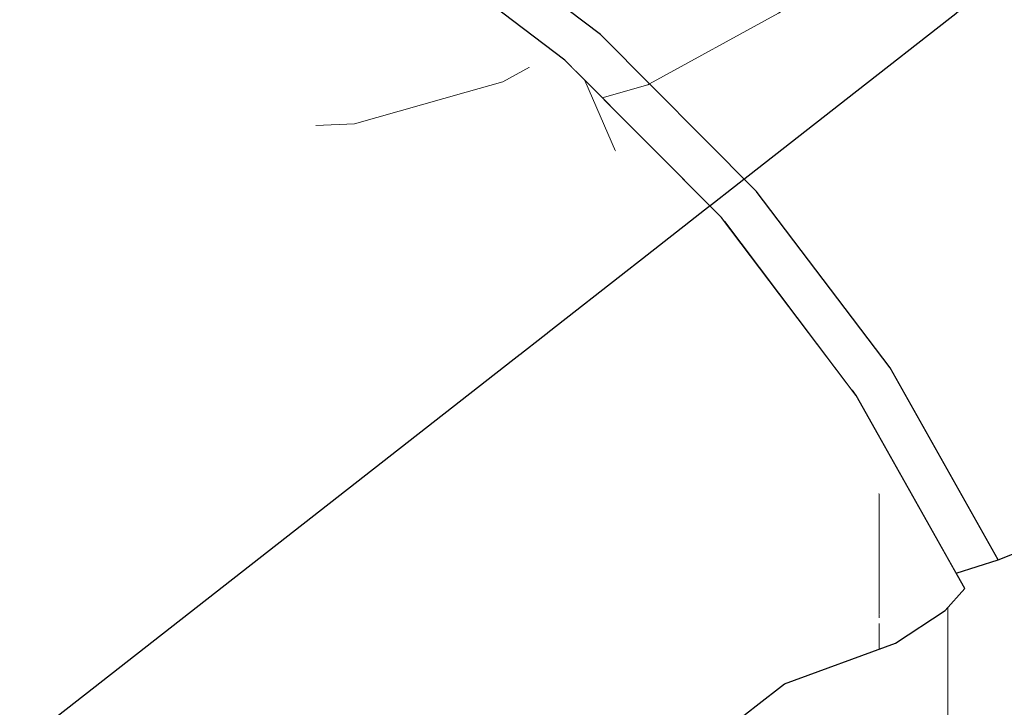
# Model space of a CAD drawing. Header units: millimetres. Extents: x -36478 to 31050, y -14815 to 11827.
# Tile 81 of 256: x -18467 to -18377, y 7654 to 7717. Entities that reach past the tile are written whole.
import ezdxf

# ---------------------------------------------------------------- set-up
doc = ezdxf.new("R2010")
doc.units = ezdxf.units.MM
doc.header["$MEASUREMENT"] = 0
doc.linetypes.add('Wipeout_Contour', pattern=[1000, 0, -1000])
for name, color, linetype in [('Nové_Konstrukce - krov', 7, 'Continuous'), ('Nové_Konstrukce - střechy a skořepiny', 7, 'Continuous'), ('Nové_Výplně - Povrchové', 7, 'Continuous')]:
    doc.layers.add(name, color=color, linetype=linetype)

# ---------------------------------------------------------------- blocks, each defined once
blk = doc.blocks.new('*X13')
at = {"layer": 'Nové_Výplně - Povrchové', "color": 21, "linetype": 'Continuous', "lineweight": 20, "true_color": 0xffaaaa}
for p, q in [((-18381.724, 7717.181), (-18381.724, 7714.899)), ((-18381.724, 7714.672), (-18381.724, 7651.795)), ((-18388.392, 7684.451), (-18381.724, 7690.141)), ((-18357.706, 7690.141), (-18381.724, 7690.141)), ((-18397.702, 7679.586), (-18388.392, 7684.451)), ((-18409.179, 7675.793), (-18397.702, 7679.586)), ((-18422.238, 7673.265), (-18409.179, 7675.793)), ((-18436.214, 7672.132), (-18422.238, 7673.265)), ((-18439.245, 7672.201), (-18436.214, 7672.132))]:
    blk.add_line(p, q, dxfattribs=at)
blk = doc.blocks.new('výplň_6_1', base_point=(0, 0))
at = {"layer": 'Nové_Výplně - Povrchové', "color": 21, "linetype": 'Continuous', "lineweight": 20, "true_color": 0xffaaaa}
blk.add_blockref('*X13', (0, 0), dxfattribs=at)
blk = doc.blocks.new('výplň_2560_1', base_point=(0, 0))
at = {"color": 254, "linetype": 'Wipeout_Contour', "lineweight": 0, "ltscale": 99617.523408}
blk.add_wipeout([(-18387.018, 7685.147), (-18390.532, 7683.104), (-18390.157, 7682.608), (-18380.951, 7666.256), (-18377.072, 7667.481)], dxfattribs=at).dxf.layer = 'Nové_Výplně - Povrchové'
blk = doc.blocks.new('*X5129')
at = {"layer": 'Nové_Výplně - Povrchové', "color": 21, "linetype": 'Continuous', "lineweight": 20, "true_color": 0xffaaaa}
blk.add_line((-18374.704, 7689.816), (-18374.704, 7668.434), dxfattribs=at)
blk = doc.blocks.new('výplň_2564_1', base_point=(0, 0))
at = {"color": 254, "linetype": 'Wipeout_Contour', "lineweight": 0, "ltscale": 79664.92214}
blk.add_wipeout([(-18387.018, 7685.147), (-18377.072, 7667.481), (-18364.889, 7672.383), (-18375.949, 7692.029)], dxfattribs=at).dxf.layer = 'Nové_Výplně - Povrchové'
at = {"layer": 'Nové_Výplně - Povrchové', "color": 21, "linetype": 'Continuous', "lineweight": 20, "true_color": 0xffaaaa}
blk.add_blockref('*X5129', (0, 0), dxfattribs=at)
blk = doc.blocks.new('*X5133')
at = {"layer": 'Nové_Výplně - Povrchové', "color": 21, "linetype": 'Continuous', "lineweight": 20, "true_color": 0xffaaaa}
blk.add_line((-18374.704, 7722.593), (-18374.704, 7709.548), dxfattribs=at)
blk = doc.blocks.new('výplň_2566_1', base_point=(0, 0))
at = {"color": 254, "linetype": 'Wipeout_Contour', "lineweight": 0, "ltscale": 79690.718126}
blk.add_wipeout([(-18380.836, 7717.647), (-18366.36, 7698.529), (-18358.959, 7703.982), (-18373.678, 7723.42)], dxfattribs=at).dxf.layer = 'Nové_Výplně - Povrchové'
at = {"layer": 'Nové_Výplně - Povrchové', "color": 21, "linetype": 'Continuous', "lineweight": 20, "true_color": 0xffaaaa}
blk.add_blockref('*X5133', (0, 0), dxfattribs=at)
blk = doc.blocks.new('výplň_2601_1', base_point=(0, 0))
at = {"color": 254, "linetype": 'Wipeout_Contour', "lineweight": 0, "ltscale": 79753.260334}
blk.add_wipeout([(-18399.346, 7701.428), (-18402.308, 7698.656), (-18390.532, 7683.104), (-18387.018, 7685.147)], dxfattribs=at).dxf.layer = 'Nové_Výplně - Povrchové'
blk = doc.blocks.new('*X5205')
at = {"layer": 'Nové_Výplně - Povrchové', "color": 21, "linetype": 'Continuous', "lineweight": 20, "true_color": 0xffaaaa}
blk.add_line((-18374.704, 7709.548), (-18374.704, 7692.873), dxfattribs=at)
blk = doc.blocks.new('výplň_2602_1', base_point=(0, 0))
at = {"color": 254, "linetype": 'Wipeout_Contour', "lineweight": 0, "ltscale": 79711.330701}
blk.add_wipeout([(-18375.949, 7692.029), (-18366.36, 7698.529), (-18380.836, 7717.647), (-18389.66, 7710.134)], dxfattribs=at).dxf.layer = 'Nové_Výplně - Povrchové'
at = {"layer": 'Nové_Výplně - Povrchové', "color": 21, "linetype": 'Continuous', "lineweight": 20, "true_color": 0xffaaaa}
blk.add_blockref('*X5205', (0, 0), dxfattribs=at)
blk = doc.blocks.new('výplň_2603_1', base_point=(0, 0))
at = {"color": 254, "linetype": 'Wipeout_Contour', "lineweight": 0, "ltscale": 79735.982724}
blk.add_wipeout([(-18387.018, 7685.147), (-18375.949, 7692.029), (-18389.66, 7710.134), (-18399.346, 7701.428)], dxfattribs=at).dxf.layer = 'Nové_Výplně - Povrchové'
blk = doc.blocks.new('*X5209')
at = {"layer": 'Nové_Výplně - Povrchové', "color": 21, "linetype": 'Continuous', "lineweight": 20, "true_color": 0xffaaaa}
for p, q in [((-18409.34, 7711.206), (-18413.539, 7710.017)), ((-18409.172, 7711.298), (-18409.34, 7711.206))]:
    blk.add_line(p, q, dxfattribs=at)
blk = doc.blocks.new('výplň_2604_1', base_point=(0, 0))
at = {"color": 254, "linetype": 'Wipeout_Contour', "lineweight": 0, "ltscale": 99772.746549}
blk.add_wipeout([(-18413.683, 7715.83), (-18415.97, 7712.46), (-18402.563, 7698.992), (-18402.308, 7698.656), (-18399.346, 7701.428)], dxfattribs=at).dxf.layer = 'Nové_Výplně - Povrchové'
at = {"layer": 'Nové_Výplně - Povrchové', "color": 21, "linetype": 'Continuous', "lineweight": 20, "true_color": 0xffaaaa}
blk.add_blockref('*X5209', (0, 0), dxfattribs=at)
blk = doc.blocks.new('výplň_2605_1', base_point=(0, 0))
at = {"color": 254, "linetype": 'Wipeout_Contour', "lineweight": 0, "ltscale": 99866.226247}
blk.add_wipeout([(-18429.592, 7727.914), (-18431.098, 7724.201), (-18416.991, 7713.485), (-18415.97, 7712.46), (-18413.683, 7715.83)], dxfattribs=at).dxf.layer = 'Nové_Výplně - Povrchové'
blk = doc.blocks.new('*X5213')
at = {"layer": 'Nové_Výplně - Povrchové', "color": 21, "linetype": 'Continuous', "lineweight": 20, "true_color": 0xffaaaa}
blk.add_line((-18397.305, 7717.814), (-18409.172, 7711.298), dxfattribs=at)
blk = doc.blocks.new('výplň_2606_1', base_point=(0, 0))
at = {"color": 254, "linetype": 'Wipeout_Contour', "lineweight": 0, "ltscale": 79812.960081}
blk.add_wipeout([(-18399.346, 7701.428), (-18389.66, 7710.134), (-18405.603, 7726.149), (-18413.683, 7715.83)], dxfattribs=at).dxf.layer = 'Nové_Výplně - Povrchové'
at = {"layer": 'Nové_Výplně - Povrchové', "color": 21, "linetype": 'Continuous', "lineweight": 20, "true_color": 0xffaaaa}
blk.add_blockref('*X5213', (0, 0), dxfattribs=at)
blk = doc.blocks.new('*X5217')
at = {"layer": 'Nové_Výplně - Povrchové', "color": 21, "linetype": 'Continuous', "lineweight": 20, "true_color": 0xffaaaa}
for p, q in [((-18388.434, 7725.279), (-18389.863, 7723.818)), ((-18389.863, 7723.818), (-18393.275, 7720.801)), ((-18393.275, 7720.801), (-18396.897, 7718.039)), ((-18396.897, 7718.039), (-18397.305, 7717.814))]:
    blk.add_line(p, q, dxfattribs=at)
blk = doc.blocks.new('výplň_2608_1', base_point=(0, 0))
at = {"color": 254, "linetype": 'Wipeout_Contour', "lineweight": 0, "ltscale": 79794.682328}
blk.add_wipeout([(-18389.66, 7710.134), (-18380.836, 7717.647), (-18397.67, 7734.557), (-18405.603, 7726.149)], dxfattribs=at).dxf.layer = 'Nové_Výplně - Povrchové'
at = {"layer": 'Nové_Výplně - Povrchové', "color": 21, "linetype": 'Continuous', "lineweight": 20, "true_color": 0xffaaaa}
blk.add_blockref('*X5217', (0, 0), dxfattribs=at)
blk = doc.blocks.new('výplň_2609_1', base_point=(0, 0))
at = {"color": 254, "linetype": 'Wipeout_Contour', "lineweight": 0, "ltscale": 79893.500032}
blk.add_wipeout([(-18423.295, 7739.588), (-18429.592, 7727.914), (-18413.683, 7715.83), (-18405.603, 7726.149)], dxfattribs=at).dxf.layer = 'Nové_Výplně - Povrchové'
blk = doc.blocks.new('výplň_2624_1', base_point=(0, 0))
at = {"color": 254, "linetype": 'Wipeout_Contour', "lineweight": 0, "ltscale": 79737.192034}
blk.add_wipeout([(-18399.37, 7654.028), (-18396.74, 7656.074), (-18405.738, 7672.056), (-18408.368, 7670.011)], dxfattribs=at).dxf.layer = 'Nové_Výplně - Povrchové'
blk = doc.blocks.new('*X5251')
at = {"layer": 'Nové_Výplně - Povrchové', "color": 21, "linetype": 'Continuous', "lineweight": 20, "true_color": 0xffaaaa}
for p, q in [((-18388.045, 7662.49), (-18388.045, 7662.128)), ((-18388.045, 7661.628), (-18388.045, 7659.253))]:
    blk.add_line(p, q, dxfattribs=at)
blk = doc.blocks.new('výplň_2625_1', base_point=(0, 0))
at = {"color": 254, "linetype": 'Wipeout_Contour', "lineweight": 0, "ltscale": 79719.50289}
blk.add_wipeout([(-18396.556, 7677.609), (-18405.738, 7672.056), (-18396.74, 7656.074), (-18386.533, 7659.806)], dxfattribs=at).dxf.layer = 'Nové_Výplně - Povrchové'
at = {"layer": 'Nové_Výplně - Povrchové', "color": 21, "linetype": 'Continuous', "lineweight": 20, "true_color": 0xffaaaa}
blk.add_blockref('*X5251', (0, 0), dxfattribs=at)
blk = doc.blocks.new('*X5253')
at = {"layer": 'Nové_Výplně - Povrchové', "color": 21, "linetype": 'Continuous', "lineweight": 20, "true_color": 0xffaaaa}
blk.add_line((-18388.045, 7673.613), (-18388.045, 7662.49), dxfattribs=at)
blk = doc.blocks.new('výplň_2626_1', base_point=(0, 0))
at = {"color": 254, "linetype": 'Wipeout_Contour', "lineweight": 0, "ltscale": 79699.339777}
blk.add_wipeout([(-18386.533, 7659.806), (-18381.963, 7662.81), (-18392.12, 7680.851), (-18396.556, 7677.609)], dxfattribs=at).dxf.layer = 'Nové_Výplně - Povrchové'
at = {"layer": 'Nové_Výplně - Povrchové', "color": 21, "linetype": 'Continuous', "lineweight": 20, "true_color": 0xffaaaa}
blk.add_blockref('*X5253', (0, 0), dxfattribs=at)
blk = doc.blocks.new('výplň_2627_1', base_point=(0, 0))
at = {"color": 254, "linetype": 'Wipeout_Contour', "lineweight": 0, "ltscale": 79691.429625}
blk.add_wipeout([(-18381.963, 7662.81), (-18380.148, 7664.831), (-18390.157, 7682.608), (-18392.12, 7680.851)], dxfattribs=at).dxf.layer = 'Nové_Výplně - Povrchové'
blk = doc.blocks.new('výplň_2628_1', base_point=(0, 0))
at = {"color": 254, "linetype": 'Wipeout_Contour', "lineweight": 0, "ltscale": 79759.628866}
blk.add_wipeout([(-18402.563, 7698.992), (-18404.71, 7697.478), (-18392.12, 7680.851), (-18390.157, 7682.608)], dxfattribs=at).dxf.layer = 'Nové_Výplně - Povrchové'
blk = doc.blocks.new('výplň_2642_1', base_point=(0, 0))
at = {"color": 254, "linetype": 'Wipeout_Contour', "lineweight": 0, "ltscale": 79767.578426}
blk.add_wipeout([(-18396.556, 7677.609), (-18392.12, 7680.851), (-18404.71, 7697.478), (-18408.98, 7694.016)], dxfattribs=at).dxf.layer = 'Nové_Výplně - Povrchové'
blk = doc.blocks.new('výplň_2643_1', base_point=(0, 0))
at = {"color": 254, "linetype": 'Wipeout_Contour', "lineweight": 0, "ltscale": 79798.020021}
blk.add_wipeout([(-18405.738, 7672.056), (-18416.891, 7686.786), (-18419.521, 7684.74), (-18408.368, 7670.011)], dxfattribs=at).dxf.layer = 'Nové_Výplně - Povrchové'
blk = doc.blocks.new('výplň_2644_1', base_point=(0, 0))
at = {"color": 254, "linetype": 'Wipeout_Contour', "lineweight": 0, "ltscale": 79783.803209}
blk.add_wipeout([(-18405.738, 7672.056), (-18396.556, 7677.609), (-18408.98, 7694.016), (-18416.891, 7686.786)], dxfattribs=at).dxf.layer = 'Nové_Výplně - Povrchové'
blk = doc.blocks.new('výplň_2645_1', base_point=(0, 0))
at = {"color": 254, "linetype": 'Wipeout_Contour', "lineweight": 0, "ltscale": 99919.503359}
blk.add_wipeout([(-18408.368, 7670.011), (-18535.619, 7571.037), (-18534.015, 7568.919), (-18526.335, 7555.278), (-18399.37, 7654.028)], dxfattribs=at).dxf.layer = 'Nové_Výplně - Povrchové'
blk = doc.blocks.new('výplň_2646_1', base_point=(0, 0))
at = {"color": 254, "linetype": 'Wipeout_Contour', "lineweight": 0, "ltscale": 79961.01285}
blk.add_wipeout([(-18419.521, 7684.74), (-18546.773, 7585.767), (-18535.619, 7571.037), (-18408.368, 7670.011)], dxfattribs=at).dxf.layer = 'Nové_Výplně - Povrchové'
blk = doc.blocks.new('výplň_2647_1', base_point=(0, 0))
at = {"color": 254, "linetype": 'Wipeout_Contour', "lineweight": 0, "ltscale": 79863.924865}
blk.add_wipeout([(-18419.521, 7684.74), (-18416.891, 7686.786), (-18429.862, 7699.815), (-18432.492, 7697.769)], dxfattribs=at).dxf.layer = 'Nové_Výplně - Povrchové'
blk = doc.blocks.new('výplň_2648_1', base_point=(0, 0))
at = {"color": 254, "linetype": 'Wipeout_Contour', "lineweight": 0, "ltscale": 120329.491661}
blk.add_wipeout([(-18462.263, 7717.206), (-18586.991, 7620.196), (-18583.91, 7618.492), (-18581.83, 7616.95), (-18573.24, 7610.426), (-18446.885, 7708.702)], dxfattribs=at).dxf.layer = 'Nové_Výplně - Povrchové'
blk = doc.blocks.new('výplň_2649_1', base_point=(0, 0))
at = {"color": 254, "linetype": 'Wipeout_Contour', "lineweight": 0, "ltscale": 100155.128982}
blk.add_wipeout([(-18446.885, 7708.702), (-18573.24, 7610.426), (-18563.962, 7603.378), (-18559.55, 7598.946), (-18432.492, 7697.769)], dxfattribs=at).dxf.layer = 'Nové_Výplně - Povrchové'
blk = doc.blocks.new('výplň_2650_1', base_point=(0, 0))
at = {"color": 254, "linetype": 'Wipeout_Contour', "lineweight": 0, "ltscale": 100065.78862}
blk.add_wipeout([(-18432.492, 7697.769), (-18559.55, 7598.946), (-18547.861, 7587.204), (-18546.773, 7585.767), (-18419.521, 7684.74)], dxfattribs=at).dxf.layer = 'Nové_Výplně - Povrchové'
blk = doc.blocks.new('výplň_2652_1', base_point=(0, 0))
at = {"color": 254, "linetype": 'Wipeout_Contour', "lineweight": 0, "ltscale": 300655.536588}
blk.add_wipeout([(-18610.904, 7632.107), (-18603.889, 7629.54), (-18601.632, 7628.292), (-18475.379, 7726.489), (-18474.299, 7736.66), (-18470.903, 7740.693), (-18467.789, 7741.575), (-18464.204, 7740.264), (-18464.161, 7743.744), (-18463.638, 7746.647), (-18466.426, 7744.479), (-18467.636, 7754.023), (-18470.75, 7753.141), (-18474.146, 7749.108), (-18475.377, 7737.517)], dxfattribs=at).dxf.layer = 'Nové_Výplně - Povrchové'
blk = doc.blocks.new('výplň_2653_1', base_point=(0, 0))
at = {"color": 254, "linetype": 'Wipeout_Contour', "lineweight": 0, "ltscale": 80229.716344}
blk.add_wipeout([(-18478.16, 7723.023), (-18600.653, 7627.751), (-18586.991, 7620.196), (-18462.263, 7717.206)], dxfattribs=at).dxf.layer = 'Nové_Výplně - Povrchové'
blk = doc.blocks.new('*X5309')
at = {"layer": 'Nové_Výplně - Povrchové', "color": 21, "linetype": 'Continuous', "lineweight": 20, "true_color": 0xffaaaa}
blk.add_line((-18412.3, 7705.102), (-18415.126, 7711.611), dxfattribs=at)
blk = doc.blocks.new('výplň_2654_1', base_point=(0, 0))
at = {"color": 254, "linetype": 'Wipeout_Contour', "lineweight": 0, "ltscale": 79833.511341}
blk.add_wipeout([(-18404.71, 7697.478), (-18402.563, 7698.992), (-18416.991, 7713.485), (-18419.352, 7712.186)], dxfattribs=at).dxf.layer = 'Nové_Výplně - Povrchové'
at = {"layer": 'Nové_Výplně - Povrchové', "color": 21, "linetype": 'Continuous', "lineweight": 20, "true_color": 0xffaaaa}
blk.add_blockref('*X5309', (0, 0), dxfattribs=at)
blk = doc.blocks.new('výplň_2655_1', base_point=(0, 0))
at = {"color": 254, "linetype": 'Wipeout_Contour', "lineweight": 0, "ltscale": 79853.468599}
blk.add_wipeout([(-18416.891, 7686.786), (-18408.98, 7694.016), (-18423.428, 7708.529), (-18429.862, 7699.815)], dxfattribs=at).dxf.layer = 'Nové_Výplně - Povrchové'
blk = doc.blocks.new('výplň_2656_1', base_point=(0, 0))
at = {"color": 254, "linetype": 'Wipeout_Contour', "lineweight": 0, "ltscale": 79841.506417}
blk.add_wipeout([(-18408.98, 7694.016), (-18404.71, 7697.478), (-18419.352, 7712.186), (-18423.428, 7708.529)], dxfattribs=at).dxf.layer = 'Nové_Výplně - Povrchové'
blk = doc.blocks.new('výplň_2657_1', base_point=(0, 0))
at = {"color": 254, "linetype": 'Wipeout_Contour', "lineweight": 0, "ltscale": 79932.893192}
blk.add_wipeout([(-18429.862, 7699.815), (-18444.255, 7710.747), (-18446.885, 7708.702), (-18432.492, 7697.769)], dxfattribs=at).dxf.layer = 'Nové_Výplně - Povrchové'
blk = doc.blocks.new('*X5317')
at = {"layer": 'Nové_Výplně - Povrchové', "color": 21, "linetype": 'Continuous', "lineweight": 20, "true_color": 0xffaaaa}
for p, q in [((-18426.071, 7710.537), (-18436.341, 7707.629)), ((-18436.341, 7707.629), (-18439.916, 7707.452))]:
    blk.add_line(p, q, dxfattribs=at)
blk = doc.blocks.new('výplň_2658_1', base_point=(0, 0))
at = {"color": 254, "linetype": 'Wipeout_Contour', "lineweight": 0, "ltscale": 79926.369678}
blk.add_wipeout([(-18444.255, 7710.747), (-18429.862, 7699.815), (-18423.428, 7708.529), (-18439.461, 7720.708)], dxfattribs=at).dxf.layer = 'Nové_Výplně - Povrchové'
at = {"layer": 'Nové_Výplně - Povrchové', "color": 21, "linetype": 'Continuous', "lineweight": 20, "true_color": 0xffaaaa}
blk.add_blockref('*X5317', (0, 0), dxfattribs=at)
blk = doc.blocks.new('*X5319')
at = {"layer": 'Nové_Výplně - Povrchové', "color": 21, "linetype": 'Continuous', "lineweight": 20, "true_color": 0xffaaaa}
for p, q in [((-18420.222, 7712.847), (-18422.681, 7711.496)), ((-18422.681, 7711.496), (-18426.071, 7710.537))]:
    blk.add_line(p, q, dxfattribs=at)
blk = doc.blocks.new('výplň_2659_1', base_point=(0, 0))
at = {"color": 254, "linetype": 'Wipeout_Contour', "lineweight": 0, "ltscale": 79918.863737}
blk.add_wipeout([(-18439.461, 7720.708), (-18423.428, 7708.529), (-18419.352, 7712.186), (-18435.599, 7724.527)], dxfattribs=at).dxf.layer = 'Nové_Výplně - Povrchové'
at = {"layer": 'Nové_Výplně - Povrchové', "color": 21, "linetype": 'Continuous', "lineweight": 20, "true_color": 0xffaaaa}
blk.add_blockref('*X5319', (0, 0), dxfattribs=at)
blk = doc.blocks.new('výplň_2661_1', base_point=(0, 0))
at = {"color": 254, "linetype": 'Wipeout_Contour', "lineweight": 0, "ltscale": 80002.821006}
blk.add_wipeout([(-18444.255, 7710.747), (-18459.633, 7719.251), (-18462.263, 7717.206), (-18446.885, 7708.702)], dxfattribs=at).dxf.layer = 'Nové_Výplně - Povrchové'
blk = doc.blocks.new('výplň_2662_1', base_point=(0, 0))
at = {"color": 254, "linetype": 'Wipeout_Contour', "lineweight": 0, "ltscale": 79910.818545}
blk.add_wipeout([(-18416.991, 7713.485), (-18433, 7725.646), (-18435.599, 7724.527), (-18419.352, 7712.186)], dxfattribs=at).dxf.layer = 'Nové_Výplně - Povrchové'
blk = doc.blocks.new('výplň_2664_1', base_point=(0, 0))
at = {"color": 254, "linetype": 'Wipeout_Contour', "lineweight": 0, "ltscale": 80000.281636}
blk.add_wipeout([(-18459.633, 7719.251), (-18444.255, 7710.747), (-18439.461, 7720.708), (-18456.591, 7730.18)], dxfattribs=at).dxf.layer = 'Nové_Výplně - Povrchové'

msp = doc.modelspace()

# ---------------------------------------------------------------- block references
at = {"layer": 'Nové_Výplně - Povrchové', "color": 21, "linetype": 'Continuous', "lineweight": 20, "true_color": 0xffaaaa}
msp.add_blockref('výplň_6_1', (0, 0), dxfattribs=at)

# ---------------------------------------------------------------- next in the draw order: block references
for name in ['výplň_2566_1', 'výplň_2560_1', 'výplň_2624_1']:
    msp.add_blockref(name, (0, 0), dxfattribs=at)

# ---------------------------------------------------------------- next in the draw order: block references
msp.add_blockref('výplň_2564_1', (0, 0), dxfattribs=at)

# ---------------------------------------------------------------- next in the draw order: linework, layer by layer
at = {"layer": 'Nové_Konstrukce - krov', "color": 1, "linetype": 'Continuous', "lineweight": 25}
msp.add_line((-18377.072, 7667.481), (-18364.889, 7672.383), dxfattribs=at)

# ---------------------------------------------------------------- next in the draw order: block references
at = {"layer": 'Nové_Výplně - Povrchové', "color": 21, "linetype": 'Continuous', "lineweight": 20, "true_color": 0xffaaaa}
for name in ['výplň_2601_1', 'výplň_2625_1']:
    msp.add_blockref(name, (0, 0), dxfattribs=at)

# ---------------------------------------------------------------- next in the draw order: block references
for name in ['výplň_2602_1', 'výplň_2626_1']:
    msp.add_blockref(name, (0, 0), dxfattribs=at)

# ---------------------------------------------------------------- next in the draw order: linework, layer by layer
at = {"layer": 'Nové_Konstrukce - krov', "color": 1, "linetype": 'Continuous', "lineweight": 25}
msp.add_line((-18396.74, 7656.074), (-18386.533, 7659.806), dxfattribs=at)

# ---------------------------------------------------------------- next in the draw order: block references
at = {"layer": 'Nové_Výplně - Povrchové', "color": 21, "linetype": 'Continuous', "lineweight": 20, "true_color": 0xffaaaa}
for name in ['výplň_2603_1', 'výplň_2627_1']:
    msp.add_blockref(name, (0, 0), dxfattribs=at)

# ---------------------------------------------------------------- next in the draw order: linework, layer by layer
at = {"layer": 'Nové_Konstrukce - krov', "color": 1, "linetype": 'Continuous', "lineweight": 25}
for p, q in [((-18377.072, 7667.481), (-18387.018, 7685.147)), ((-18380.951, 7666.256), (-18377.072, 7667.481)), ((-18381.963, 7662.81), (-18380.148, 7664.831)), ((-18386.533, 7659.806), (-18381.963, 7662.81))]:
    msp.add_line(p, q, dxfattribs=at)

# ---------------------------------------------------------------- next in the draw order: block references
at = {"layer": 'Nové_Výplně - Povrchové', "color": 21, "linetype": 'Continuous', "lineweight": 20, "true_color": 0xffaaaa}
msp.add_blockref('výplň_2604_1', (0, 0), dxfattribs=at)

# ---------------------------------------------------------------- next in the draw order: block references
for name in ['výplň_2605_1', 'výplň_2628_1']:
    msp.add_blockref(name, (0, 0), dxfattribs=at)

# ---------------------------------------------------------------- next in the draw order: linework, layer by layer
at = {"layer": 'Nové_Konstrukce - krov', "color": 1, "linetype": 'Continuous', "lineweight": 25}
msp.add_line((-18380.148, 7664.831), (-18390.157, 7682.608), dxfattribs=at)

# ---------------------------------------------------------------- next in the draw order: block references
at = {"layer": 'Nové_Výplně - Povrchové', "color": 21, "linetype": 'Continuous', "lineweight": 20, "true_color": 0xffaaaa}
for name in ['výplň_2606_1', 'výplň_2642_1']:
    msp.add_blockref(name, (0, 0), dxfattribs=at)

# ---------------------------------------------------------------- next in the draw order: block references
for name in ['výplň_2608_1', 'výplň_2643_1']:
    msp.add_blockref(name, (0, 0), dxfattribs=at)

# ---------------------------------------------------------------- next in the draw order: block references
for name in ['výplň_2609_1', 'výplň_2644_1', 'výplň_2645_1']:
    msp.add_blockref(name, (0, 0), dxfattribs=at)

# ---------------------------------------------------------------- next in the draw order: linework, layer by layer
at = {"layer": 'Nové_Konstrukce - krov', "color": 1, "linetype": 'Continuous', "lineweight": 25}
for p, q in [((-18387.018, 7685.147), (-18399.346, 7701.428)), ((-18399.37, 7654.028), (-18396.74, 7656.074))]:
    msp.add_line(p, q, dxfattribs=at)

# ---------------------------------------------------------------- next in the draw order: block references
at = {"layer": 'Nové_Výplně - Povrchové', "color": 21, "linetype": 'Continuous', "lineweight": 20, "true_color": 0xffaaaa}
msp.add_blockref('výplň_2646_1', (0, 0), dxfattribs=at)

# ---------------------------------------------------------------- next in the draw order: block references
for name in ['výplň_2648_1', 'výplň_2647_1']:
    msp.add_blockref(name, (0, 0), dxfattribs=at)

# ---------------------------------------------------------------- next in the draw order: block references
msp.add_blockref('výplň_2649_1', (0, 0), dxfattribs=at)

# ---------------------------------------------------------------- next in the draw order: block references
msp.add_blockref('výplň_2650_1', (0, 0), dxfattribs=at)

# ---------------------------------------------------------------- next in the draw order: block references
for name in ['výplň_2652_1', 'výplň_2654_1']:
    msp.add_blockref(name, (0, 0), dxfattribs=at)

# ---------------------------------------------------------------- next in the draw order: linework, layer by layer
at = {"layer": 'Nové_Konstrukce - krov', "color": 1, "linetype": 'Continuous', "lineweight": 25}
msp.add_line((-18390.157, 7682.608), (-18402.563, 7698.992), dxfattribs=at)

# ---------------------------------------------------------------- next in the draw order: block references
at = {"layer": 'Nové_Výplně - Povrchové', "color": 21, "linetype": 'Continuous', "lineweight": 20, "true_color": 0xffaaaa}
for name in ['výplň_2653_1', 'výplň_2655_1']:
    msp.add_blockref(name, (0, 0), dxfattribs=at)

# ---------------------------------------------------------------- next in the draw order: linework, layer by layer
at = {"layer": 'Nové_Konstrukce - krov', "color": 1, "linetype": 'Continuous', "lineweight": 25}
msp.add_line((-18526.335, 7555.278), (-18399.37, 7654.028), dxfattribs=at)

# ---------------------------------------------------------------- next in the draw order: block references
at = {"layer": 'Nové_Výplně - Povrchové', "color": 21, "linetype": 'Continuous', "lineweight": 20, "true_color": 0xffaaaa}
for name in ['výplň_2656_1', 'výplň_2657_1']:
    msp.add_blockref(name, (0, 0), dxfattribs=at)

# ---------------------------------------------------------------- next in the draw order: linework, layer by layer
at = {"layer": 'Nové_Konstrukce - krov', "color": 1, "linetype": 'Continuous', "lineweight": 25}
msp.add_line((-18399.346, 7701.428), (-18413.683, 7715.83), dxfattribs=at)

# ---------------------------------------------------------------- next in the draw order: block references
at = {"layer": 'Nové_Výplně - Povrchové', "color": 21, "linetype": 'Continuous', "lineweight": 20, "true_color": 0xffaaaa}
msp.add_blockref('výplň_2658_1', (0, 0), dxfattribs=at)

# ---------------------------------------------------------------- next in the draw order: block references
for name in ['výplň_2659_1', 'výplň_2661_1']:
    msp.add_blockref(name, (0, 0), dxfattribs=at)

# ---------------------------------------------------------------- next in the draw order: block references
for name in ['výplň_2664_1', 'výplň_2662_1']:
    msp.add_blockref(name, (0, 0), dxfattribs=at)

# ---------------------------------------------------------------- next in the draw order: linework, layer by layer
at = {"layer": 'Nové_Konstrukce - krov', "color": 1, "linetype": 'Continuous', "lineweight": 25}
for p, q in [((-18413.683, 7715.83), (-18429.592, 7727.914)), ((-18416.991, 7713.485), (-18433, 7725.646)), ((-18402.563, 7698.992), (-18416.991, 7713.485))]:
    msp.add_line(p, q, dxfattribs=at)
at = {"layer": 'Nové_Konstrukce - střechy a skořepiny', "color": 1, "linetype": 'Continuous', "lineweight": 25}
msp.add_line((-14406.177, 10825.99), (-19182.706, 7090.827), dxfattribs=at)

doc.saveas('drawing.dxf')
